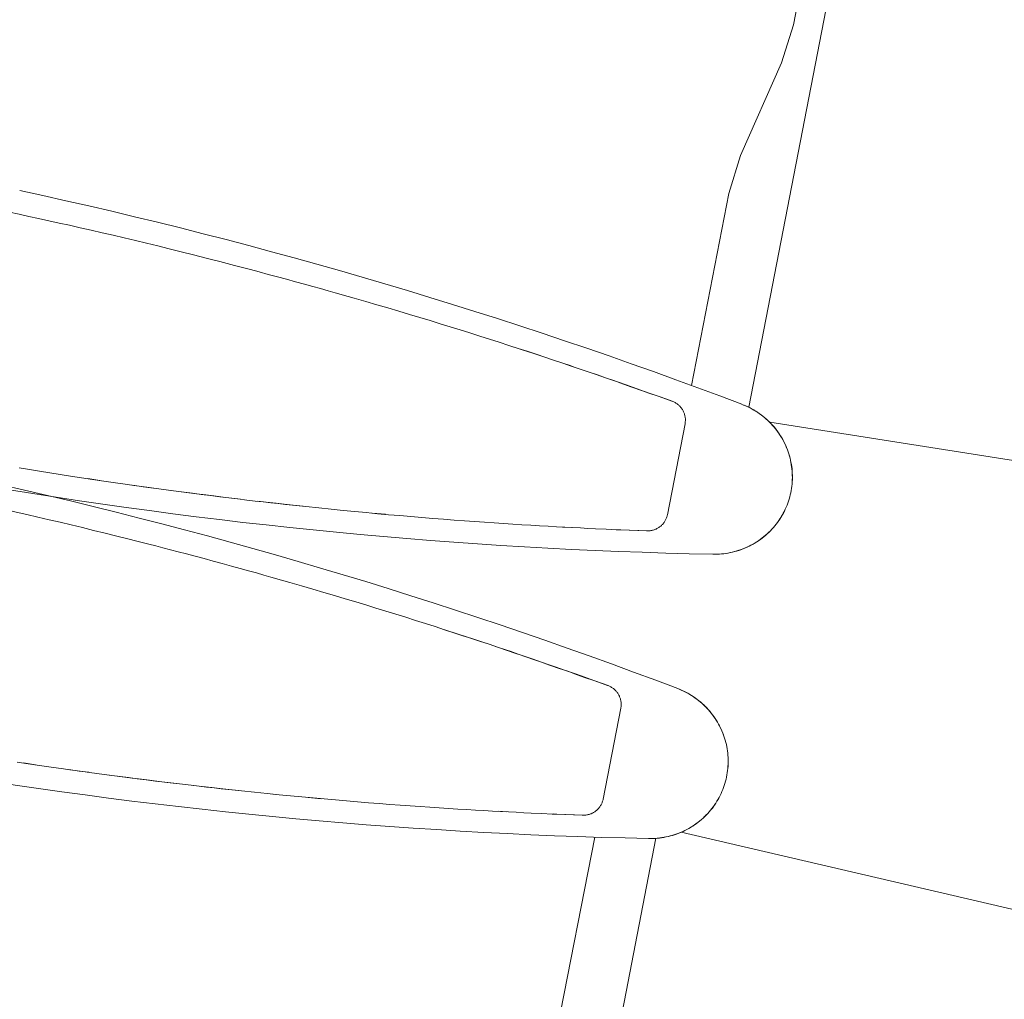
# Model space of a CAD drawing. Header units: inches. Extents: x -2078 to 109126, y -964 to 6385.
# Tile 241 of 256: x 37069 to 37081, y 3892 to 3904. Entities that reach past the tile are written whole.
import ezdxf

# ---------------------------------------------------------------- set-up
doc = ezdxf.new("R2010")
doc.units = ezdxf.units.IN
doc.header["$MEASUREMENT"] = 0
doc.layers.add('16_dwg _2_', color=8, linetype='Continuous', lineweight=9)
doc.layers.add('A-HATCH', color=9, linetype='Continuous')

# ---------------------------------------------------------------- blocks, each defined once
blk = doc.blocks.new('16_dwg _2_-1561311-3-1st Floor - Auditorium')
at = {"color": 254, "lineweight": 9}
for p, q in [((176993.897, 507970.36), (176994.223, 507979.299)), ((177010.895, 507970.36), (177010.569, 507979.299)), ((177010.765, 507970.075), (176994.027, 507970.075)), ((176994.155, 507969.342), (176996.531, 507969.342)), ((176992.183, 507968.238), (176992.168, 507968.134)), ((177010.736, 507968.238), (177010.722, 507968.134)), ((176991.909, 507965.993), (176991.893, 507965.836)), ((177010.462, 507965.993), (177010.446, 507965.836)), ((176991.651, 507962.51), (176991.645, 507962.363)), ((177010.205, 507962.51), (177010.198, 507962.363))]:
    blk.add_line(p, q, dxfattribs=at)
at = {"color": 254, "lineweight": 9, "flags": 128}
for points in [[(176994.046, 507969.988), (176994.042, 507970.01), (176994.037, 507970.037), (176994.03, 507970.063), (176994.023, 507970.089), (176994.015, 507970.115), (176994.007, 507970.141), (176993.998, 507970.166), (176993.988, 507970.191), (176993.977, 507970.216), (176993.965, 507970.241), (176993.953, 507970.265), (176993.941, 507970.289), (176993.927, 507970.312), (176993.913, 507970.335), (176993.899, 507970.358), (176993.883, 507970.38), (176993.867, 507970.401), (176993.851, 507970.423), (176993.834, 507970.443), (176993.816, 507970.464), (176993.798, 507970.483), (176993.779, 507970.502), (176993.76, 507970.521), (176993.74, 507970.539), (176993.72, 507970.557), (176993.699, 507970.574), (176993.678, 507970.59), (176993.656, 507970.605), (176993.634, 507970.62), (176993.611, 507970.635), (176993.588, 507970.649), (176993.565, 507970.662), (176993.542, 507970.674), (176993.518, 507970.686), (176993.493, 507970.697), (176993.469, 507970.707), (176993.444, 507970.717), (176993.419, 507970.726), (176993.394, 507970.734), (176993.368, 507970.741), (176993.343, 507970.748), (176993.317, 507970.754), (176993.291, 507970.759), (176993.264, 507970.764), (176993.238, 507970.768), (176993.212, 507970.771), (176993.185, 507970.773), (176993.159, 507970.774), (176993.132, 507970.775), (176993.106, 507970.775), (176993.079, 507970.774), (176993.053, 507970.773), (176993.026, 507970.771), (176993, 507970.768), (176992.974, 507970.764), (176992.948, 507970.759), (176992.922, 507970.754), (176992.896, 507970.748), (176992.87, 507970.741), (176992.844, 507970.734), (176992.819, 507970.726), (176992.794, 507970.717), (176992.769, 507970.707), (176992.745, 507970.697), (176992.72, 507970.686), (176992.697, 507970.674), (176992.673, 507970.662), (176992.65, 507970.648), (176992.627, 507970.635), (176992.604, 507970.62), (176992.582, 507970.605), (176992.561, 507970.59), (176992.539, 507970.573), (176992.519, 507970.556), (176992.498, 507970.539), (176992.479, 507970.521), (176992.459, 507970.502), (176992.44, 507970.483), (176992.422, 507970.463), (176992.405, 507970.443), (176992.387, 507970.422), (176992.371, 507970.401), (176992.355, 507970.379), (176992.34, 507970.357), (176992.325, 507970.335), (176992.311, 507970.312), (176992.298, 507970.288), (176992.285, 507970.264), (176992.273, 507970.24), (176992.261, 507970.216), (176992.251, 507970.191), (176992.241, 507970.166), (176992.232, 507970.14), (176992.223, 507970.115), (176992.215, 507970.089), (176992.208, 507970.063), (176992.202, 507970.036), (176992.196, 507970.01), (176992.192, 507969.988), (176992.197, 507970.015), (176992.203, 507970.041), (176992.209, 507970.067), (176992.217, 507970.093), (176992.224, 507970.119), (176992.233, 507970.144), (176992.242, 507970.17), (176992.252, 507970.195), (176992.263, 507970.219), (176992.275, 507970.244), (176992.287, 507970.268), (176992.3, 507970.291), (176992.313, 507970.314), (176992.327, 507970.337), (176992.342, 507970.36), (176992.357, 507970.382), (176992.373, 507970.403), (176992.39, 507970.424), (176992.407, 507970.445), (176992.424, 507970.465), (176992.443, 507970.485), (176992.461, 507970.504), (176992.481, 507970.522), (176992.5, 507970.54), (176992.521, 507970.557), (176992.541, 507970.574), (176992.563, 507970.59), (176992.584, 507970.606), (176992.606, 507970.621), (176992.629, 507970.635), (176992.651, 507970.649), (176992.675, 507970.662), (176992.698, 507970.674), (176992.722, 507970.686), (176992.746, 507970.697), (176992.771, 507970.707), (176992.795, 507970.716), (176992.82, 507970.725), (176992.846, 507970.733), (176992.871, 507970.741), (176992.897, 507970.747), (176992.922, 507970.753), (176992.948, 507970.759), (176992.974, 507970.763), (176993.001, 507970.767), (176993.027, 507970.77), (176993.053, 507970.772), (176993.08, 507970.774), (176993.106, 507970.774), (176993.132, 507970.774), (176993.159, 507970.774), (176993.185, 507970.772), (176993.212, 507970.77), (176993.238, 507970.767), (176993.264, 507970.763), (176993.29, 507970.759), (176993.316, 507970.753), (176993.342, 507970.747), (176993.367, 507970.741), (176993.393, 507970.733), (176993.418, 507970.725), (176993.443, 507970.716), (176993.468, 507970.707), (176993.492, 507970.697), (176993.516, 507970.686), (176993.54, 507970.674), (176993.564, 507970.662), (176993.587, 507970.649), (176993.61, 507970.635), (176993.632, 507970.621), (176993.654, 507970.606), (176993.676, 507970.59), (176993.697, 507970.574), (176993.718, 507970.557), (176993.738, 507970.54), (176993.758, 507970.522), (176993.777, 507970.504), (176993.796, 507970.485), (176993.814, 507970.465), (176993.832, 507970.445), (176993.849, 507970.424), (176993.865, 507970.403), (176993.881, 507970.382), (176993.897, 507970.36), (176993.911, 507970.337), (176993.925, 507970.314), (176993.939, 507970.291), (176993.952, 507970.268), (176993.964, 507970.244), (176993.975, 507970.219), (176993.986, 507970.195), (176993.996, 507970.17), (176994.005, 507970.144), (176994.014, 507970.119), (176994.022, 507970.093), (176994.029, 507970.067), (176994.036, 507970.041), (176994.041, 507970.015), (176994.046, 507969.988)], [(177012.6, 507969.988), (177012.596, 507970.01), (177012.59, 507970.037), (177012.584, 507970.063), (177012.577, 507970.089), (177012.569, 507970.115), (177012.56, 507970.141), (177012.551, 507970.166), (177012.541, 507970.191), (177012.53, 507970.216), (177012.519, 507970.241), (177012.507, 507970.265), (177012.494, 507970.289), (177012.481, 507970.312), (177012.467, 507970.335), (177012.452, 507970.358), (177012.437, 507970.38), (177012.421, 507970.401), (177012.404, 507970.423), (177012.387, 507970.443), (177012.369, 507970.464), (177012.351, 507970.483), (177012.332, 507970.502), (177012.313, 507970.521), (177012.293, 507970.539), (177012.273, 507970.557), (177012.252, 507970.574), (177012.231, 507970.59), (177012.209, 507970.605), (177012.187, 507970.62), (177012.165, 507970.635), (177012.142, 507970.649), (177012.119, 507970.662), (177012.095, 507970.674), (177012.071, 507970.686), (177012.047, 507970.697), (177012.022, 507970.707), (177011.998, 507970.717), (177011.973, 507970.726), (177011.947, 507970.734), (177011.922, 507970.741), (177011.896, 507970.748), (177011.87, 507970.754), (177011.844, 507970.759), (177011.818, 507970.764), (177011.792, 507970.768), (177011.765, 507970.771), (177011.739, 507970.773), (177011.712, 507970.774), (177011.686, 507970.775), (177011.659, 507970.775), (177011.633, 507970.774), (177011.606, 507970.773), (177011.58, 507970.771), (177011.553, 507970.768), (177011.527, 507970.764), (177011.501, 507970.759), (177011.475, 507970.754), (177011.449, 507970.748), (177011.423, 507970.741), (177011.398, 507970.734), (177011.373, 507970.726), (177011.348, 507970.717), (177011.323, 507970.707), (177011.298, 507970.697), (177011.274, 507970.686), (177011.25, 507970.674), (177011.226, 507970.662), (177011.203, 507970.648), (177011.18, 507970.635), (177011.158, 507970.62), (177011.136, 507970.605), (177011.114, 507970.59), (177011.093, 507970.573), (177011.072, 507970.556), (177011.052, 507970.539), (177011.032, 507970.521), (177011.013, 507970.502), (177010.994, 507970.483), (177010.976, 507970.463), (177010.958, 507970.443), (177010.941, 507970.422), (177010.924, 507970.401), (177010.908, 507970.379), (177010.893, 507970.357), (177010.879, 507970.335), (177010.864, 507970.312), (177010.851, 507970.288), (177010.838, 507970.264), (177010.826, 507970.24), (177010.815, 507970.216), (177010.804, 507970.191), (177010.794, 507970.166), (177010.785, 507970.14), (177010.776, 507970.115), (177010.769, 507970.089), (177010.762, 507970.063), (177010.755, 507970.036), (177010.75, 507970.01), (177010.746, 507969.988), (177010.751, 507970.015), (177010.756, 507970.041), (177010.763, 507970.067), (177010.77, 507970.093), (177010.778, 507970.119), (177010.787, 507970.144), (177010.796, 507970.17), (177010.806, 507970.195), (177010.817, 507970.219), (177010.828, 507970.244), (177010.84, 507970.268), (177010.853, 507970.291), (177010.866, 507970.314), (177010.881, 507970.337), (177010.895, 507970.36), (177010.911, 507970.382), (177010.927, 507970.403), (177010.943, 507970.424), (177010.96, 507970.445), (177010.978, 507970.465), (177010.996, 507970.485), (177011.015, 507970.504), (177011.034, 507970.522), (177011.054, 507970.54), (177011.074, 507970.557), (177011.095, 507970.574), (177011.116, 507970.59), (177011.138, 507970.606), (177011.16, 507970.621), (177011.182, 507970.635), (177011.205, 507970.649), (177011.228, 507970.662), (177011.252, 507970.674), (177011.275, 507970.686), (177011.3, 507970.697), (177011.324, 507970.707), (177011.349, 507970.716), (177011.374, 507970.725), (177011.399, 507970.733), (177011.424, 507970.741), (177011.45, 507970.747), (177011.476, 507970.753), (177011.502, 507970.759), (177011.528, 507970.763), (177011.554, 507970.767), (177011.58, 507970.77), (177011.607, 507970.772), (177011.633, 507970.774), (177011.659, 507970.774), (177011.686, 507970.774), (177011.712, 507970.774), (177011.739, 507970.772), (177011.765, 507970.77), (177011.791, 507970.767), (177011.818, 507970.763), (177011.844, 507970.759), (177011.87, 507970.753), (177011.895, 507970.747), (177011.921, 507970.741), (177011.946, 507970.733), (177011.972, 507970.725), (177011.997, 507970.716), (177012.021, 507970.707), (177012.046, 507970.697), (177012.07, 507970.686), (177012.094, 507970.674), (177012.117, 507970.662), (177012.14, 507970.649), (177012.163, 507970.635), (177012.186, 507970.621), (177012.208, 507970.606), (177012.229, 507970.59), (177012.251, 507970.574), (177012.271, 507970.557), (177012.292, 507970.54), (177012.311, 507970.522), (177012.331, 507970.504), (177012.349, 507970.485), (177012.368, 507970.465), (177012.385, 507970.445), (177012.402, 507970.424), (177012.419, 507970.403), (177012.435, 507970.382), (177012.45, 507970.36), (177012.465, 507970.337), (177012.479, 507970.314), (177012.492, 507970.291), (177012.505, 507970.268), (177012.517, 507970.244), (177012.529, 507970.219), (177012.539, 507970.195), (177012.55, 507970.17), (177012.559, 507970.144), (177012.568, 507970.119), (177012.575, 507970.093), (177012.583, 507970.067), (177012.589, 507970.041), (177012.595, 507970.015), (177012.6, 507969.988)], [(177010.637, 507969.342), (177008.261, 507969.342), (177007.782, 507969.396), (177006.58, 507969.668), (177006.101, 507969.721), (176998.691, 507969.721), (176998.211, 507969.668), (176997.01, 507969.396), (176996.531, 507969.342)], [(176992.318, 507969.15), (176992.301, 507969.039), (176992.303, 507969.051), (176992.318, 507969.143), (176992.318, 507969.15), (176992.319, 507969.159), (176992.321, 507969.169), (176992.324, 507969.178), (176992.327, 507969.187), (176992.33, 507969.196), (176992.333, 507969.205), (176992.337, 507969.214), (176992.341, 507969.222), (176992.346, 507969.231), (176992.351, 507969.239), (176992.356, 507969.247), (176992.361, 507969.255), (176992.367, 507969.262), (176992.373, 507969.27), (176992.379, 507969.277), (176992.386, 507969.284), (176992.393, 507969.29), (176992.4, 507969.297), (176992.407, 507969.303), (176992.415, 507969.309), (176992.423, 507969.314), (176992.431, 507969.319), (176992.439, 507969.324), (176992.448, 507969.328), (176992.456, 507969.333), (176992.465, 507969.336), (176992.474, 507969.34), (176992.483, 507969.343), (176992.492, 507969.346), (176992.501, 507969.348), (176992.51, 507969.35), (176992.52, 507969.352), (176992.529, 507969.353), (176992.539, 507969.354), (176992.548, 507969.355), (176992.558, 507969.355), (176993.681, 507969.355), (176993.69, 507969.355), (176993.7, 507969.354), (176993.709, 507969.353), (176993.719, 507969.352), (176993.728, 507969.35), (176993.737, 507969.348), (176993.747, 507969.346), (176993.756, 507969.343), (176993.765, 507969.34), (176993.774, 507969.336), (176993.782, 507969.333), (176993.791, 507969.328), (176993.799, 507969.324), (176993.808, 507969.319), (176993.816, 507969.314), (176993.823, 507969.309), (176993.831, 507969.303), (176993.838, 507969.297), (176993.846, 507969.29), (176993.852, 507969.284), (176993.859, 507969.277), (176993.865, 507969.27), (176993.872, 507969.262), (176993.877, 507969.255), (176993.883, 507969.247), (176993.888, 507969.239), (176993.893, 507969.231), (176993.897, 507969.222), (176993.901, 507969.214), (176993.905, 507969.205), (176993.909, 507969.196), (176993.912, 507969.187), (176993.915, 507969.178), (176993.917, 507969.169), (176993.919, 507969.159), (176993.921, 507969.15), (176993.932, 507969.079), (176993.949, 507968.969), (176993.926, 507969.11), (176993.921, 507969.143), (176993.921, 507969.15)], [(177010.871, 507969.15), (177010.855, 507969.039), (177010.857, 507969.051), (177010.871, 507969.143), (177010.871, 507969.15), (177010.873, 507969.159), (177010.875, 507969.169), (177010.877, 507969.178), (177010.88, 507969.187), (177010.883, 507969.196), (177010.887, 507969.205), (177010.891, 507969.214), (177010.895, 507969.222), (177010.899, 507969.231), (177010.904, 507969.239), (177010.909, 507969.247), (177010.915, 507969.255), (177010.92, 507969.262), (177010.927, 507969.27), (177010.933, 507969.277), (177010.939, 507969.284), (177010.946, 507969.29), (177010.953, 507969.297), (177010.961, 507969.303), (177010.968, 507969.309), (177010.976, 507969.314), (177010.984, 507969.319), (177010.993, 507969.324), (177011.001, 507969.328), (177011.01, 507969.333), (177011.018, 507969.336), (177011.027, 507969.34), (177011.036, 507969.343), (177011.045, 507969.346), (177011.054, 507969.348), (177011.064, 507969.35), (177011.073, 507969.352), (177011.083, 507969.353), (177011.092, 507969.354), (177011.102, 507969.355), (177011.111, 507969.355), (177012.234, 507969.355), (177012.244, 507969.355), (177012.253, 507969.354), (177012.263, 507969.353), (177012.272, 507969.352), (177012.282, 507969.35), (177012.291, 507969.348), (177012.3, 507969.346), (177012.309, 507969.343), (177012.318, 507969.34), (177012.327, 507969.336), (177012.336, 507969.333), (177012.344, 507969.328), (177012.353, 507969.324), (177012.361, 507969.319), (177012.369, 507969.314), (177012.377, 507969.309), (177012.385, 507969.303), (177012.392, 507969.297), (177012.399, 507969.29), (177012.406, 507969.284), (177012.413, 507969.277), (177012.419, 507969.27), (177012.425, 507969.262), (177012.431, 507969.255), (177012.436, 507969.247), (177012.441, 507969.239), (177012.446, 507969.231), (177012.451, 507969.222), (177012.455, 507969.214), (177012.459, 507969.205), (177012.462, 507969.196), (177012.465, 507969.187), (177012.468, 507969.178), (177012.471, 507969.169), (177012.473, 507969.159), (177012.474, 507969.15), (177012.485, 507969.079), (177012.502, 507968.969), (177012.48, 507969.11), (177012.474, 507969.143), (177012.474, 507969.15)], [(176992.265, 507968.803), (176992.27, 507968.836), (176992.286, 507968.94), (176992.301, 507969.044), (176992.284, 507968.934), (176992.267, 507968.821), (176992.261, 507968.781), (176992.243, 507968.658), (176992.224, 507968.529), (176992.211, 507968.44), (176992.198, 507968.349), (176992.184, 507968.256), (176992.171, 507968.16), (176992.157, 507968.062), (176992.144, 507967.961), (176992.13, 507967.858), (176992.115, 507967.752), (176992.101, 507967.644), (176992.087, 507967.534), (176992.073, 507967.422), (176992.058, 507967.308), (176992.044, 507967.191), (176992.029, 507967.072), (176992.014, 507966.95), (176992, 507966.825), (176991.985, 507966.697), (176991.97, 507966.566), (176991.955, 507966.434), (176991.941, 507966.3), (176991.926, 507966.166), (176991.912, 507966.031), (176991.898, 507965.896), (176991.885, 507965.76), (176991.871, 507965.622), (176991.858, 507965.482), (176991.844, 507965.336), (176991.855, 507965.443)], [(177010.819, 507968.803), (177010.824, 507968.836), (177010.839, 507968.94), (177010.855, 507969.044), (177010.838, 507968.934), (177010.82, 507968.821), (177010.814, 507968.781), (177010.796, 507968.658), (177010.777, 507968.529), (177010.764, 507968.44), (177010.751, 507968.349), (177010.738, 507968.256), (177010.724, 507968.16), (177010.711, 507968.062), (177010.697, 507967.961), (177010.683, 507967.858), (177010.669, 507967.752), (177010.655, 507967.644), (177010.64, 507967.534), (177010.626, 507967.422), (177010.612, 507967.308), (177010.597, 507967.191), (177010.582, 507967.072), (177010.568, 507966.95), (177010.553, 507966.825), (177010.538, 507966.697), (177010.523, 507966.566), (177010.509, 507966.434), (177010.494, 507966.3), (177010.48, 507966.166), (177010.466, 507966.031), (177010.452, 507965.896), (177010.438, 507965.76), (177010.425, 507965.622), (177010.411, 507965.482), (177010.398, 507965.336), (177010.408, 507965.443)], [(176994.003, 507968.609), (176993.984, 507968.735), (176993.966, 507968.855), (176993.949, 507968.969), (176993.964, 507968.865)], [(176994.014, 507968.529), (176993.998, 507968.637), (176993.98, 507968.758), (176993.964, 507968.865)], [(177012.557, 507968.609), (177012.538, 507968.735), (177012.52, 507968.855), (177012.502, 507968.969), (177012.517, 507968.865)], [(177012.567, 507968.529), (177012.552, 507968.637), (177012.533, 507968.758), (177012.517, 507968.865)], [(176994.003, 507968.609), (176994.022, 507968.478), (176994.035, 507968.388), (176994.047, 507968.301), (176994.063, 507968.183), (176994.081, 507968.055), (176994.094, 507967.963), (176994.107, 507967.865), (176994.121, 507967.758), (176994.138, 507967.638), (176994.124, 507967.745), (176994.11, 507967.85), (176994.103, 507967.902), (176994.089, 507968.004), (176994.075, 507968.103), (176994.062, 507968.2)], [(176994.062, 507968.2), (176994.047, 507968.301), (176994.032, 507968.406), (176994.014, 507968.529)], [(177012.557, 507968.609), (177012.576, 507968.478), (177012.589, 507968.388), (177012.6, 507968.301), (177012.617, 507968.183), (177012.635, 507968.055), (177012.647, 507967.963), (177012.661, 507967.865), (177012.675, 507967.758), (177012.692, 507967.638), (177012.677, 507967.745), (177012.663, 507967.85), (177012.657, 507967.902), (177012.643, 507968.004), (177012.629, 507968.103), (177012.615, 507968.2)], [(177012.615, 507968.2), (177012.6, 507968.301), (177012.585, 507968.406), (177012.567, 507968.529)], [(176994.195, 507967.19), (176994.181, 507967.305), (176994.166, 507967.419), (176994.152, 507967.53), (176994.138, 507967.638), (176994.153, 507967.515), (176994.171, 507967.377), (176994.189, 507967.23), (176994.208, 507967.074)], [(177012.748, 507967.19), (177012.734, 507967.305), (177012.72, 507967.419), (177012.706, 507967.53), (177012.692, 507967.638), (177012.707, 507967.515), (177012.724, 507967.377), (177012.743, 507967.23), (177012.762, 507967.074)], [(176994.253, 507966.705), (176994.238, 507966.829), (176994.224, 507966.952), (176994.209, 507967.072), (176994.195, 507967.19)], [(177012.806, 507966.705), (177012.792, 507966.829), (177012.777, 507966.952), (177012.763, 507967.072), (177012.748, 507967.19)], [(176994.322, 507966.077), (176994.308, 507966.204), (176994.295, 507966.329), (176994.281, 507966.455), (176994.267, 507966.58), (176994.253, 507966.705)], [(177012.875, 507966.077), (177012.862, 507966.204), (177012.848, 507966.329), (177012.834, 507966.455), (177012.821, 507966.58), (177012.806, 507966.705)], [(176994.348, 507965.817), (176994.335, 507965.948), (176994.322, 507966.077)], [(177012.902, 507965.817), (177012.888, 507965.948), (177012.875, 507966.077)], [(176994.401, 507965.265), (176994.388, 507965.406), (176994.375, 507965.545), (176994.362, 507965.682), (176994.348, 507965.817)], [(177012.954, 507965.265), (177012.941, 507965.406), (177012.928, 507965.545), (177012.915, 507965.682), (177012.902, 507965.817)], [(176991.844, 507965.336), (176991.83, 507965.184), (176991.816, 507965.027), (176991.809, 507964.946), (176991.802, 507964.863), (176991.795, 507964.779), (176991.788, 507964.691), (176991.781, 507964.601), (176991.774, 507964.508), (176991.766, 507964.411), (176991.758, 507964.307), (176991.75, 507964.199), (176991.742, 507964.089), (176991.735, 507963.977), (176991.727, 507963.863), (176991.719, 507963.752), (176991.713, 507963.646), (176991.706, 507963.544), (176991.7, 507963.445), (176991.694, 507963.35), (176991.689, 507963.26), (176991.684, 507963.172), (176991.68, 507963.088), (176991.671, 507962.928), (176991.667, 507962.851), (176991.66, 507962.702), (176991.653, 507962.559), (176991.647, 507962.42), (176991.641, 507962.285), (176991.636, 507962.152), (176991.631, 507962.022), (176991.626, 507961.895), (176991.622, 507961.77), (176991.618, 507961.645), (176991.615, 507961.521)], [(177010.398, 507965.336), (177010.384, 507965.184), (177010.37, 507965.027), (177010.363, 507964.946), (177010.356, 507964.863), (177010.349, 507964.779), (177010.342, 507964.691), (177010.334, 507964.601), (177010.327, 507964.508), (177010.32, 507964.411), (177010.312, 507964.307), (177010.304, 507964.199), (177010.296, 507964.089), (177010.288, 507963.977), (177010.28, 507963.863), (177010.273, 507963.752), (177010.266, 507963.646), (177010.26, 507963.544), (177010.254, 507963.445), (177010.248, 507963.35), (177010.243, 507963.26), (177010.238, 507963.172), (177010.233, 507963.088), (177010.225, 507962.928), (177010.221, 507962.851), (177010.213, 507962.702), (177010.207, 507962.559), (177010.2, 507962.42), (177010.195, 507962.285)], [(176994.605, 507962.102), (176994.599, 507962.24), (176994.593, 507962.379), (176994.587, 507962.518), (176994.581, 507962.658), (176994.574, 507962.801), (176994.566, 507962.948), (176994.558, 507963.102), (176994.554, 507963.181), (176994.549, 507963.263), (176994.544, 507963.347), (176994.539, 507963.434), (176994.534, 507963.524), (176994.528, 507963.618), (176994.521, 507963.717), (176994.515, 507963.819), (176994.507, 507963.928), (176994.499, 507964.041), (176994.491, 507964.154), (176994.483, 507964.269), (176994.474, 507964.384), (176994.466, 507964.494), (176994.458, 507964.598), (176994.45, 507964.698), (176994.442, 507964.792), (176994.435, 507964.88), (176994.421, 507965.043), (176994.414, 507965.119), (176994.401, 507965.265)], [(177013.158, 507962.102), (177013.153, 507962.24), (177013.147, 507962.379), (177013.141, 507962.518), (177013.134, 507962.658), (177013.127, 507962.801), (177013.12, 507962.948), (177013.112, 507963.102), (177013.107, 507963.181), (177013.103, 507963.263), (177013.098, 507963.347), (177013.093, 507963.434), (177013.087, 507963.524), (177013.081, 507963.618), (177013.075, 507963.717), (177013.068, 507963.819), (177013.061, 507963.928), (177013.053, 507964.041), (177013.045, 507964.154), (177013.036, 507964.269), (177013.028, 507964.384), (177013.019, 507964.494), (177013.011, 507964.598), (177013.003, 507964.698), (177012.995, 507964.792), (177012.988, 507964.88), (177012.974, 507965.043), (177012.967, 507965.119), (177012.954, 507965.265)], [(176991.814, 507964.993), (176991.804, 507964.872), (176991.795, 507964.763), (176991.787, 507964.664), (176991.777, 507964.545), (176991.769, 507964.441)], [(177010.367, 507964.993), (177010.357, 507964.872), (177010.348, 507964.763), (177010.34, 507964.664), (177010.331, 507964.545), (177010.322, 507964.441)], [(176991.753, 507964.229), (176991.745, 507964.121), (176991.738, 507964.021), (176991.73, 507963.905), (176991.723, 507963.806), (176991.716, 507963.694), (176991.708, 507963.569), (176991.702, 507963.478), (176991.697, 507963.381)], [(177010.306, 507964.229), (177010.299, 507964.121), (177010.292, 507964.021), (177010.284, 507963.905), (177010.277, 507963.806), (177010.269, 507963.694), (177010.262, 507963.569), (177010.256, 507963.478), (177010.25, 507963.381)], [(176991.684, 507963.163), (176991.677, 507963.043), (176991.671, 507962.916)], [(177010.238, 507963.163), (177010.231, 507963.043), (177010.224, 507962.916)], [(176994.635, 507961.051), (176994.633, 507961.173), (176994.63, 507961.299), (176994.626, 507961.427), (176994.623, 507961.557), (176994.619, 507961.691), (176994.614, 507961.827), (176994.61, 507961.964), (176994.605, 507962.102)], [(177013.189, 507961.051), (177013.186, 507961.173), (177013.183, 507961.299), (177013.18, 507961.427), (177013.176, 507961.557), (177013.172, 507961.691), (177013.168, 507961.827), (177013.163, 507961.964), (177013.158, 507962.102)], [(176994.64, 507960.813), (176994.638, 507960.93), (176994.635, 507961.051)]]:
    blk.add_lwpolyline(points, dxfattribs=at)
at = {"color": 254, "lineweight": 9}
for centre, start, end in [((177051.996, 507959.642), 170.18515, 178.82805), ((176934.242, 507959.642), 1.17195, 9.81485), ((177070.55, 507959.642), 170.18515, 178.82805), ((176952.796, 507959.642), 1.17195, 9.81485)]:
    blk.add_arc(centre, 60.693, start, end, dxfattribs=at)
blk = doc.blocks.new('W3RFVW29R')
at = {"layer": '16_dwg _2_', "color": 250, "extrusion": (0, 0, -1), "zscale": -1}
for p, rotation in [((523977.43, -72950.03), 100.9999999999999), ((523981.75, -72971.696), 101)]:
    blk.add_blockref('16_dwg _2_-1561311-3-1st Floor - Auditorium', p, dxfattribs=dict(at, rotation=rotation))

msp = doc.modelspace()

# ---------------------------------------------------------------- block references
at = {"layer": 'A-HATCH'}
msp.add_blockref('W3RFVW29R', (28645.88, 32.751), dxfattribs=at)

doc.saveas('drawing.dxf')
